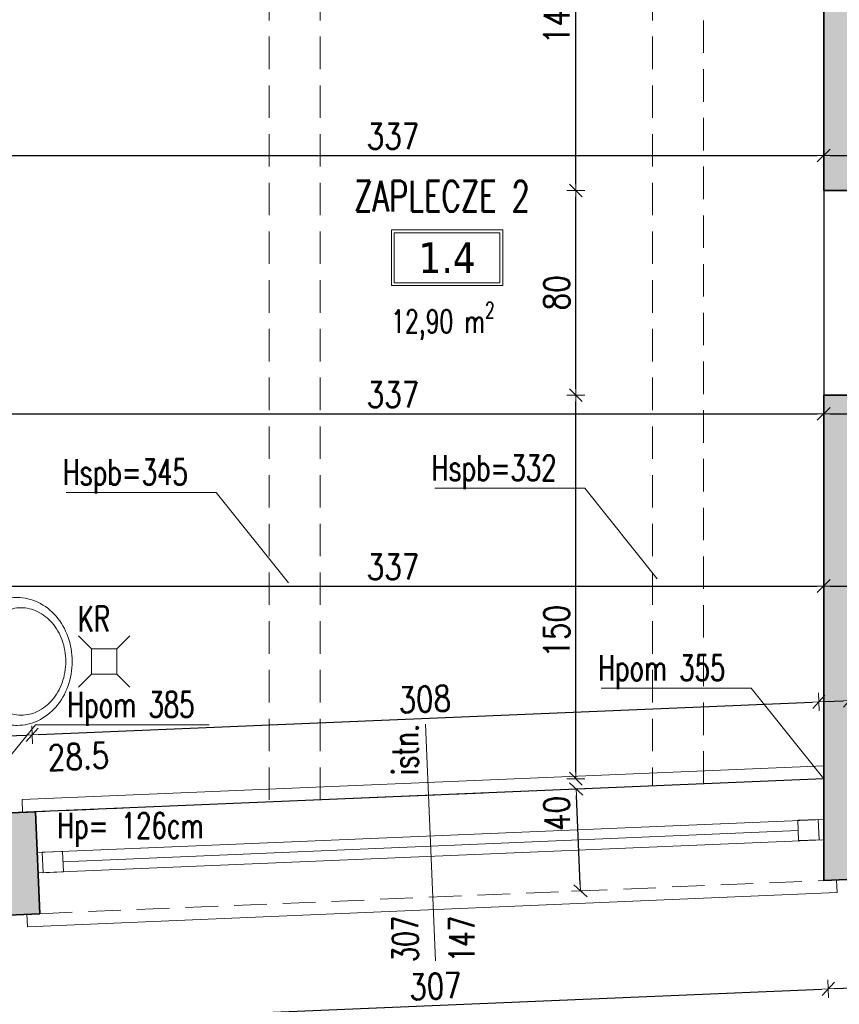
# Model space of a CAD drawing. Header units: millimetres. Extents: x 14400 to 93787, y -21104 to 39413.
# Tile 7 of 256: x 23361 to 23681, y 6846 to 7231. Entities that reach past the tile are written whole.
import ezdxf
from ezdxf.enums import TextEntityAlignment as Align

# ---------------------------------------------------------------- set-up
doc = ezdxf.new("R2010")
doc.units = ezdxf.units.MM
doc.linetypes.add('HIDDEN', pattern=[9.525, 6.35, -3.175])
for name, color, linetype, lineweight in [('!MODUS_ARMATURA', 6, 'Continuous', 9), ('!MODUS_HATCH_ŚCIANA', 254, 'Continuous', 9), ('__MODUS_ŚCIANY', 2, 'Continuous', 35), ('Cienka', 3, 'Continuous', 9), ('Okna', 3, 'Continuous', 13), ('Opis', 8, 'Continuous', 13), ('Opis_pom', 9, 'Continuous', 18), ('Widok', 1, 'Continuous', 15), ('WYMIAROWANIE', 1, 'Continuous', 18)]:
    doc.layers.add(name, color=color, linetype=linetype, lineweight=lineweight)
doc.styles.add('ARCHETYP', font='romans.shx', dxfattribs={"height": 15})
doc.styles.add('ARIAL', font='tahoma.ttf')
doc.styles.add('TXT', font='simplex.shx', dxfattribs={"width": 0.8})
doc.dimstyles.new('DIM50', dxfattribs={"dimscale": 5, "dimtxt": 2, "dimasz": 0.5, "dimexe": 0, "dimexo": 0, "dimgap": 0.5, "dimtad": 1, "dimdec": 4, "dimrnd": 0.5, "dimdsep": 46, "dimtxsty": 'TXT', "dimblk1": 'TICK1', "dimblk2": 'TICK1', "dimsah": 1, "dimcen": 0, "dimse1": 1, "dimse2": 1, "dimclrd": 1, "dimclre": 7, "dimclrt": 9, "dimadec": 0, "dimazin": 0, "dimtfac": 1, "dimtdec": 4, "dimtmove": 2, "dimatfit": 3, "dimldrblk": 'TICK1', "dimfxl": 1, "dimtolj": 1, "dimarcsym": 0})

# ---------------------------------------------------------------- blocks, each defined once
blk = doc.blocks.new('A$C578D6593')
for p, q in [((-26.36, 0), (-29.16, 18.76)), ((17.64, 0), (20.43, 18.76)), ((-19.63, 11), (10.9, 11)), ((-26.36, 0), (17.64, 0))]:
    blk.add_line(p, q)
blk.add_circle((-4.36, 16.5), 2)
for centre, radius, start, end in [((-4.36, 14), 29, 90, 109.6071), ((-4.36, 14), 29, 70.3929, 90), ((-5.67, 17.67), 25.11, 109.6071, 130.6955), ((-5.67, 19.17), 21.11, 109.6071, 130.6955), ((-4.36, 15.5), 25, 90, 109.6071), ((-4.36, 15.5), 25, 70.3929, 90), ((-3.06, 19.17), 21.11, 49.3045, 70.3929), ((-3.06, 17.67), 25.11, 49.3045, 70.3929), ((-7.68, 20), 22.03, 130.6955, 154.2825), ((-7.68, 21.5), 18.03, 130.6955, 154.2825), ((-1.05, 21.5), 18.03, 25.7175, 49.3045), ((-1.05, 20), 22.03, 25.7175, 49.3045), ((-10.79, 21.5), 18.58, 154.2825, 180), ((-10.79, 23), 14.58, 154.2825, 180), ((2.06, 23), 14.58, 0, 25.7175), ((2.06, 21.5), 18.58, 0, 25.7175), ((-10.79, 21.5), 18.58, 180, 188.4794), ((-10.79, 23), 14.58, 180, 205.7175), ((2.06, 23), 14.58, 334.2825, 0), ((2.06, 21.5), 18.58, 351.5206, 0), ((-7.68, 24.5), 18.03, 205.7175, 228.4823), ((-1.05, 24.5), 18.03, 311.5177, 334.2825)]:
    blk.add_arc(centre, radius, start, end)
blk = doc.blocks.new('A$C50044AAD')
for points in [[(-5, 0), (-10, 5)], [(5, 0), (10, 5)], [(-5, -10), (-10, -15)], [(5, -10), (10, -15)]]:
    blk.add_lwpolyline(points)
blk.add_lwpolyline([(-5, 0), (5, 0), (5, -10), (-5, -10)], close=True)
blk = doc.blocks.new('TICK1')
at = {"color": 2}
blk.add_line((-1, -1), (1, 1), dxfattribs=at)
at = {"color": 0}
for p, q in [((0, 0), (-1, 0)), ((0, -1.4), (0, 1.4))]:
    blk.add_line(p, q, dxfattribs=at)
blk = doc.blocks.new('*D114')
at = {"layer": 'DEFPOINTS', "color": 0, "transparency": 16777216}
for p in [(23963.38, 6906.45), (22978.38, 6864.73), (23966.09, 6842.5)]:
    blk.add_point(p, dxfattribs=at)
at = {"layer": 'WYMIAROWANIE', "color": 1, "lineweight": -2, "transparency": 16777216}
blk.add_line((22983.59, 6800.89), (23963.59, 6842.39), dxfattribs=at)
at = {"layer": 'WYMIAROWANIE', "color": 1, "lineweight": -2, "transparency": 16777216, "xscale": 2.5, "yscale": 2.5, "zscale": 2.5}
for p, rotation in [((23966.09, 6842.5), 2.425097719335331), ((22981.09, 6800.78), 182.4250977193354)]:
    blk.add_blockref('TICK1', p, dxfattribs=dict(at, rotation=rotation))
at = {"layer": 'WYMIAROWANIE', "color": 9, "transparency": 16777216, "insert": (23473.27, 6829.13), "char_height": 10, "attachment_point": 5, "rotation": 2.4251, "style": 'TXT'}
blk.add_mtext('\\A1;986', dxfattribs=at)
blk = doc.blocks.new('*D115')
at = {"layer": 'DEFPOINTS', "color": 0, "transparency": 16777216}
for p in [(23368.82, 6877.63), (22978.53, 6861.23), (23370.45, 6838.98)]:
    blk.add_point(p, dxfattribs=at)
at = {"layer": 'WYMIAROWANIE', "color": 1, "lineweight": -2, "transparency": 16777216}
blk.add_line((22982.65, 6822.69), (23367.95, 6838.88), dxfattribs=at)
at = {"layer": 'WYMIAROWANIE', "color": 1, "lineweight": -2, "transparency": 16777216, "xscale": 2.5, "yscale": 2.5, "zscale": 2.5}
for p, rotation in [((23370.45, 6838.98), 2.405970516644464), ((22980.15, 6822.58), 182.4059705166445)]:
    blk.add_blockref('TICK1', p, dxfattribs=dict(at, rotation=rotation))
at = {"layer": 'WYMIAROWANIE', "color": 9, "transparency": 16777216, "insert": (23174.98, 6838.28), "char_height": 10, "attachment_point": 5, "rotation": 2.406, "style": 'TXT'}
blk.add_mtext('\\A1;390.5', dxfattribs=at)
blk = doc.blocks.new('*D116')
at = {"layer": 'DEFPOINTS', "color": 0, "transparency": 16777216}
for p in [(23675.53, 6890.75), (23368.82, 6877.63), (23677.16, 6851.87)]:
    blk.add_point(p, dxfattribs=at)
at = {"layer": 'WYMIAROWANIE', "color": 1, "lineweight": -2, "transparency": 16777216}
blk.add_line((23372.94, 6839.09), (23674.66, 6851.76), dxfattribs=at)
at = {"layer": 'WYMIAROWANIE', "color": 1, "lineweight": -2, "transparency": 16777216, "xscale": 2.5, "yscale": 2.5, "zscale": 2.5}
for p, rotation in [((23677.16, 6851.87), 2.405970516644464), ((23370.45, 6838.98), 182.4059705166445)]:
    blk.add_blockref('TICK1', p, dxfattribs=dict(at, rotation=rotation))
at = {"layer": 'WYMIAROWANIE', "color": 9, "transparency": 16777216, "insert": (23523.49, 6852.92), "char_height": 10, "attachment_point": 5, "rotation": 2.406, "style": 'TXT'}
blk.add_mtext('\\A1;307', dxfattribs=at)
blk = doc.blocks.new('*D117')
at = {"layer": 'DEFPOINTS', "color": 0, "transparency": 16777216}
for p in [(23675.53, 6890.75), (23687.53, 6891.26), (23689.16, 6852.37)]:
    blk.add_point(p, dxfattribs=at)
at = {"layer": 'WYMIAROWANIE', "color": 1, "lineweight": -2, "transparency": 16777216}
blk.add_line((23679.66, 6851.97), (23686.67, 6852.27), dxfattribs=at)
at = {"layer": 'WYMIAROWANIE', "color": 1, "lineweight": -2, "transparency": 16777216, "xscale": 2.5, "yscale": 2.5, "zscale": 2.5}
for p, rotation in [((23677.16, 6851.87), 182.4059705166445), ((23689.16, 6852.37), 2.405970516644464)]:
    blk.add_blockref('TICK1', p, dxfattribs=dict(at, rotation=rotation))
at = {"layer": 'WYMIAROWANIE', "color": 9, "transparency": 16777216, "insert": (23699.87, 6845.52), "char_height": 10, "attachment_point": 5, "rotation": 2.406, "style": 'TXT'}
blk.add_mtext('\\A1;12', dxfattribs=at)
blk = doc.blocks.new('*D122')
at = {"layer": 'DEFPOINTS', "color": 0, "transparency": 16777216}
for p in [(23365.73, 6951.21), (23338.38, 6919.89), (23367, 6921.1)]:
    blk.add_point(p, dxfattribs=at)
at = {"layer": 'WYMIAROWANIE', "color": 1, "lineweight": -2, "transparency": 16777216}
blk.add_line((23339.61, 6950.12), (23363.23, 6951.11), dxfattribs=at)
at = {"layer": 'WYMIAROWANIE', "color": 1, "lineweight": -2, "transparency": 16777216, "xscale": 2.5, "yscale": 2.5, "zscale": 2.5}
for p, rotation in [((23337.12, 6950.01), 182.4059705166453), ((23365.73, 6951.21), 2.405970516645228)]:
    blk.add_blockref('TICK1', p, dxfattribs=dict(at, rotation=rotation))
at = {"layer": 'WYMIAROWANIE', "color": 9, "transparency": 16777216, "insert": (23383.83, 6942.73), "char_height": 10, "attachment_point": 5, "rotation": 2.406, "style": 'TXT'}
blk.add_mtext('\\A1;28.5', dxfattribs=at)
blk = doc.blocks.new('*D123')
at = {"layer": 'DEFPOINTS', "color": 0, "transparency": 16777216}
for p in [(23673.45, 6964.14), (23367, 6921.1), (23675.38, 6918.16)]:
    blk.add_point(p, dxfattribs=at)
at = {"layer": 'WYMIAROWANIE', "color": 1, "lineweight": -2, "transparency": 16777216}
blk.add_line((23368.23, 6951.32), (23670.95, 6964.04), dxfattribs=at)
at = {"layer": 'WYMIAROWANIE', "color": 1, "lineweight": -2, "transparency": 16777216, "xscale": 2.5, "yscale": 2.5, "zscale": 2.5}
for p, rotation in [((23673.45, 6964.14), 2.405970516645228), ((23365.73, 6951.21), 182.4059705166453)]:
    blk.add_blockref('TICK1', p, dxfattribs=dict(at, rotation=rotation))
at = {"layer": 'WYMIAROWANIE', "color": 9, "transparency": 16777216, "insert": (23519.28, 6965.17), "char_height": 10, "attachment_point": 5, "rotation": 2.406, "style": 'TXT'}
blk.add_mtext('\\A1;308', dxfattribs=at)
blk = doc.blocks.new('*D124')
at = {"layer": 'DEFPOINTS', "color": 0, "transparency": 16777216}
for p in [(23685.45, 6964.65), (23675.38, 6918.16), (23687.38, 6918.66)]:
    blk.add_point(p, dxfattribs=at)
at = {"layer": 'WYMIAROWANIE', "color": 1, "lineweight": -2, "transparency": 16777216}
blk.add_line((23675.95, 6964.25), (23682.95, 6964.54), dxfattribs=at)
at = {"layer": 'WYMIAROWANIE', "color": 1, "lineweight": -2, "transparency": 16777216, "xscale": 2.5, "yscale": 2.5, "zscale": 2.5}
for p, rotation in [((23673.45, 6964.14), 182.4059705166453), ((23685.45, 6964.65), 2.405970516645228)]:
    blk.add_blockref('TICK1', p, dxfattribs=dict(at, rotation=rotation))
at = {"layer": 'WYMIAROWANIE', "color": 9, "transparency": 16777216, "insert": (23696.51, 6957.13), "char_height": 10, "attachment_point": 5, "rotation": 2.406, "style": 'TXT'}
blk.add_mtext('\\A1;12', dxfattribs=at)
blk = doc.blocks.new('*D130')
at = {"layer": 'DEFPOINTS', "color": 0, "transparency": 16777216}
for p in [(23338.38, 7009.38), (23675.38, 7009.38), (23675.38, 7009.05)]:
    blk.add_point(p, dxfattribs=at)
at = {"layer": 'WYMIAROWANIE', "color": 1, "lineweight": -2, "transparency": 16777216}
blk.add_line((23340.88, 7009.38), (23672.88, 7009.38), dxfattribs=at)
at = {"layer": 'WYMIAROWANIE', "color": 1, "lineweight": -2, "transparency": 16777216, "xscale": 2.5, "yscale": 2.5, "zscale": 2.5, "rotation": 180}
blk.add_blockref('TICK1', (23338.38, 7009.38), dxfattribs=at)
at = {"layer": 'WYMIAROWANIE', "color": 1, "lineweight": -2, "transparency": 16777216, "xscale": 2.5, "yscale": 2.5, "zscale": 2.5}
blk.add_blockref('TICK1', (23675.38, 7009.38), dxfattribs=at)
at = {"layer": 'WYMIAROWANIE', "color": 9, "transparency": 16777216, "insert": (23506.88, 7016.88), "char_height": 10, "attachment_point": 5, "style": 'TXT'}
blk.add_mtext('\\A1;337', dxfattribs=at)
blk = doc.blocks.new('*D131')
at = {"layer": 'DEFPOINTS', "color": 0, "transparency": 16777216}
for p in [(23675.38, 7009.05), (23687.38, 7009.38), (23687.38, 7009.38)]:
    blk.add_point(p, dxfattribs=at)
at = {"layer": 'WYMIAROWANIE', "color": 1, "lineweight": -2, "transparency": 16777216}
blk.add_line((23677.88, 7009.38), (23684.88, 7009.38), dxfattribs=at)
at = {"layer": 'WYMIAROWANIE', "color": 1, "lineweight": -2, "transparency": 16777216, "xscale": 2.5, "yscale": 2.5, "zscale": 2.5, "rotation": 180}
blk.add_blockref('TICK1', (23675.38, 7009.38), dxfattribs=at)
at = {"layer": 'WYMIAROWANIE', "color": 1, "lineweight": -2, "transparency": 16777216, "xscale": 2.5, "yscale": 2.5, "zscale": 2.5}
blk.add_blockref('TICK1', (23687.38, 7009.38), dxfattribs=at)
at = {"layer": 'WYMIAROWANIE', "color": 9, "transparency": 16777216, "insert": (23696.84, 7001), "char_height": 10, "attachment_point": 5, "style": 'TXT'}
blk.add_mtext('\\A1;12', dxfattribs=at)
blk = doc.blocks.new('*D138')
at = {"layer": 'DEFPOINTS', "color": 0, "transparency": 16777216}
for p in [(23338.38, 7076.73), (23675.38, 7076.73), (23675.38, 7076.73)]:
    blk.add_point(p, dxfattribs=at)
at = {"layer": 'WYMIAROWANIE', "color": 1, "lineweight": -2, "transparency": 16777216}
blk.add_line((23340.88, 7076.73), (23672.88, 7076.73), dxfattribs=at)
at = {"layer": 'WYMIAROWANIE', "color": 1, "lineweight": -2, "transparency": 16777216, "xscale": 2.5, "yscale": 2.5, "zscale": 2.5, "rotation": 180}
blk.add_blockref('TICK1', (23338.38, 7076.73), dxfattribs=at)
at = {"layer": 'WYMIAROWANIE', "color": 1, "lineweight": -2, "transparency": 16777216, "xscale": 2.5, "yscale": 2.5, "zscale": 2.5}
blk.add_blockref('TICK1', (23675.38, 7076.73), dxfattribs=at)
at = {"layer": 'WYMIAROWANIE', "color": 9, "transparency": 16777216, "insert": (23506.88, 7084.23), "char_height": 10, "attachment_point": 5, "style": 'TXT'}
blk.add_mtext('\\A1;337', dxfattribs=at)
blk = doc.blocks.new('*D139')
at = {"layer": 'DEFPOINTS', "color": 0, "transparency": 16777216}
for p in [(23675.38, 7076.73), (23687.38, 7076.73), (23687.38, 7076.73)]:
    blk.add_point(p, dxfattribs=at)
at = {"layer": 'WYMIAROWANIE', "color": 1, "lineweight": -2, "transparency": 16777216}
blk.add_line((23677.88, 7076.73), (23684.88, 7076.73), dxfattribs=at)
at = {"layer": 'WYMIAROWANIE', "color": 1, "lineweight": -2, "transparency": 16777216, "xscale": 2.5, "yscale": 2.5, "zscale": 2.5, "rotation": 180}
blk.add_blockref('TICK1', (23675.38, 7076.73), dxfattribs=at)
at = {"layer": 'WYMIAROWANIE', "color": 1, "lineweight": -2, "transparency": 16777216, "xscale": 2.5, "yscale": 2.5, "zscale": 2.5}
blk.add_blockref('TICK1', (23687.38, 7076.73), dxfattribs=at)
at = {"layer": 'WYMIAROWANIE', "color": 9, "transparency": 16777216, "insert": (23696.99, 7069.35), "char_height": 10, "attachment_point": 5, "style": 'TXT'}
blk.add_mtext('\\A1;12', dxfattribs=at)
blk = doc.blocks.new('*D151')
at = {"layer": 'DEFPOINTS', "color": 0, "transparency": 16777216}
for p in [(23338.38, 7177.76), (23675.38, 7177.76), (23675.38, 7177.76)]:
    blk.add_point(p, dxfattribs=at)
at = {"layer": 'WYMIAROWANIE', "color": 1, "lineweight": -2, "transparency": 16777216}
blk.add_line((23340.88, 7177.76), (23672.88, 7177.76), dxfattribs=at)
at = {"layer": 'WYMIAROWANIE', "color": 1, "lineweight": -2, "transparency": 16777216, "xscale": 2.5, "yscale": 2.5, "zscale": 2.5, "rotation": 180}
blk.add_blockref('TICK1', (23338.38, 7177.76), dxfattribs=at)
at = {"layer": 'WYMIAROWANIE', "color": 1, "lineweight": -2, "transparency": 16777216, "xscale": 2.5, "yscale": 2.5, "zscale": 2.5}
blk.add_blockref('TICK1', (23675.38, 7177.76), dxfattribs=at)
at = {"layer": 'WYMIAROWANIE', "color": 9, "transparency": 16777216, "insert": (23506.88, 7185.26), "char_height": 10, "attachment_point": 5, "style": 'TXT'}
blk.add_mtext('\\A1;337', dxfattribs=at)
blk = doc.blocks.new('*D152')
at = {"layer": 'DEFPOINTS', "color": 0, "transparency": 16777216}
for p in [(23675.38, 7177.76), (23687.38, 7177.76), (23687.38, 7177.76)]:
    blk.add_point(p, dxfattribs=at)
at = {"layer": 'WYMIAROWANIE', "color": 1, "lineweight": -2, "transparency": 16777216}
blk.add_line((23677.88, 7177.76), (23684.88, 7177.76), dxfattribs=at)
at = {"layer": 'WYMIAROWANIE', "color": 1, "lineweight": -2, "transparency": 16777216, "xscale": 2.5, "yscale": 2.5, "zscale": 2.5, "rotation": 180}
blk.add_blockref('TICK1', (23675.38, 7177.76), dxfattribs=at)
at = {"layer": 'WYMIAROWANIE', "color": 1, "lineweight": -2, "transparency": 16777216, "xscale": 2.5, "yscale": 2.5, "zscale": 2.5}
blk.add_blockref('TICK1', (23687.38, 7177.76), dxfattribs=at)
at = {"layer": 'WYMIAROWANIE', "color": 9, "transparency": 16777216, "insert": (23697.36, 7168.38), "char_height": 10, "attachment_point": 5, "style": 'TXT'}
blk.add_mtext('\\A1;12', dxfattribs=at)
blk = doc.blocks.new('*D161')
at = {"layer": 'DEFPOINTS', "color": 0, "transparency": 16777216}
for p in [(23578.38, 7084.05), (23675.38, 7084.05), (23675.38, 6934.05)]:
    blk.add_point(p, dxfattribs=at)
at = {"layer": 'WYMIAROWANIE', "color": 1, "lineweight": -2, "transparency": 16777216}
blk.add_line((23578.38, 6936.55), (23578.38, 7081.55), dxfattribs=at)
at = {"layer": 'WYMIAROWANIE', "color": 1, "lineweight": -2, "transparency": 16777216, "xscale": 2.5, "yscale": 2.5, "zscale": 2.5}
for p, rotation in [((23578.38, 7084.05), 90), ((23578.38, 6934.05), 270)]:
    blk.add_blockref('TICK1', p, dxfattribs=dict(at, rotation=rotation))
at = {"layer": 'WYMIAROWANIE', "color": 9, "transparency": 16777216, "insert": (23570.88, 6991.68), "char_height": 10, "attachment_point": 5, "rotation": 90, "style": 'TXT'}
blk.add_mtext('\\A1;150', dxfattribs=at)
blk = doc.blocks.new('*D162')
at = {"layer": 'DEFPOINTS', "color": 0, "transparency": 16777216}
for p in [(23578.38, 7164.05), (23675.38, 7164.05), (23675.38, 7084.05)]:
    blk.add_point(p, dxfattribs=at)
at = {"layer": 'WYMIAROWANIE', "color": 1, "lineweight": -2, "transparency": 16777216}
blk.add_line((23578.38, 7086.55), (23578.38, 7161.55), dxfattribs=at)
at = {"layer": 'WYMIAROWANIE', "color": 1, "lineweight": -2, "transparency": 16777216, "xscale": 2.5, "yscale": 2.5, "zscale": 2.5}
for p, rotation in [((23578.38, 7164.05), 90), ((23578.38, 7084.05), 270)]:
    blk.add_blockref('TICK1', p, dxfattribs=dict(at, rotation=rotation))
at = {"layer": 'WYMIAROWANIE', "color": 9, "transparency": 16777216, "insert": (23570.88, 7124.05), "char_height": 10, "attachment_point": 5, "rotation": 90, "style": 'TXT'}
blk.add_mtext('\\A1;80', dxfattribs=at)
blk = doc.blocks.new('*D163')
at = {"layer": 'DEFPOINTS', "color": 0, "transparency": 16777216}
for p in [(23578.38, 7309.47), (23675.38, 7309.47), (23675.38, 7164.05)]:
    blk.add_point(p, dxfattribs=at)
at = {"layer": 'WYMIAROWANIE', "color": 1, "lineweight": -2, "transparency": 16777216}
blk.add_line((23578.38, 7166.55), (23578.38, 7306.97), dxfattribs=at)
at = {"layer": 'WYMIAROWANIE', "color": 1, "lineweight": -2, "transparency": 16777216, "xscale": 2.5, "yscale": 2.5, "zscale": 2.5}
for p, rotation in [((23578.38, 7309.47), 90), ((23578.38, 7164.05), 270)]:
    blk.add_blockref('TICK1', p, dxfattribs=dict(at, rotation=rotation))
at = {"layer": 'WYMIAROWANIE', "color": 9, "transparency": 16777216, "insert": (23570.88, 7236.76), "char_height": 10, "attachment_point": 5, "rotation": 90, "style": 'TXT'}
blk.add_mtext('\\A1;145.5', dxfattribs=at)
blk = doc.blocks.new('*D171')
at = {"layer": 'DEFPOINTS', "color": 0, "transparency": 16777216}
for p in [(23608.38, 6931.24), (23580.23, 6890.19), (23610.06, 6891.45)]:
    blk.add_point(p, dxfattribs=at)
at = {"layer": 'WYMIAROWANIE', "color": 1, "lineweight": -2, "transparency": 16777216}
blk.add_line((23580.13, 6892.69), (23578.66, 6927.48), dxfattribs=at)
at = {"layer": 'WYMIAROWANIE', "color": 1, "lineweight": -2, "transparency": 16777216, "xscale": 2.5, "yscale": 2.5, "zscale": 2.5}
for p, rotation in [((23578.55, 6929.98), 92.4167191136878), ((23580.23, 6890.19), 272.4167191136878)]:
    blk.add_blockref('TICK1', p, dxfattribs=dict(at, rotation=rotation))
at = {"layer": 'WYMIAROWANIE', "color": 9, "transparency": 16777216, "insert": (23571, 6920.45), "char_height": 10, "attachment_point": 5, "rotation": 92.4167, "style": 'TXT'}
blk.add_mtext('\\A1;40', dxfattribs=at)

msp = doc.modelspace()

# ---------------------------------------------------------------- hatches: boundary and pattern name
at = {"layer": '!MODUS_HATCH_ŚCIANA', "ltscale": 2}
h = msp.add_hatch(color=256, dxfattribs=at)
h.dxf.hatch_style = 1
h.paths.add_polyline_path([(23348.1261, 7353.47289), (22978.38195, 7353.47289), (22978.38195, 6864.73171), (23368.67019, 6881.2609), (23366.99647, 6921.09535), (23338.38195, 6919.89306), (23338.38195, 7219.47289), (23328.38195, 7219.47289), (23328.38195, 7211.47289), (23263.38195, 7211.47289), (23263.38195, 7201.44768), (23328.38195, 7201.44768), (23328.38195, 6919.47289), (23018.38195, 6906.44768), (23018.38195, 7102.44768), (23167.38195, 7102.44768), (23167.38195, 7201.44768), (23183.38195, 7201.44768), (23183.38195, 7211.47289), (23108.38195, 7211.47289), (23108.38195, 7201.44768), (23157.38195, 7201.44768), (23157.38195, 7112.44768), (23018.38195, 7112.44768), (23018.38195, 7201.44768), (23028.38195, 7201.44768), (23028.38195, 7211.47289), (23018.38195, 7211.47289), (23018.38195, 7219.47289), (23002.38195, 7219.47289), (23002.38195, 7309.47289), (23018.38195, 7309.47289), (23328.38195, 7309.47289), (23348.1261, 7309.47289)])
h = msp.add_hatch(color=256, dxfattribs=at)
h.dxf.hatch_style = 1
h.paths.add_polyline_path([(23702.38195, 7319.47289), (23658.38195, 7319.47289), (23658.38195, 7309.47289), (23675.38195, 7309.47289), (23675.38195, 7164.05272), (23687.38195, 7164.05272), (23687.38195, 7309.47289), (23702.38195, 7309.47289)])
h = msp.add_hatch(color=256, dxfattribs=at)
h.dxf.hatch_style = 1
h.paths.add_polyline_path([(23687.38195, 7084.05272), (23675.38195, 7084.05272), (23675.38195, 6934.05272), (23675.38195, 6894.25052), (23687.38195, 6894.75874)])

# ---------------------------------------------------------------- linework, layer by layer
at = {"layer": '__MODUS_ŚCIANY'}
for points in [[(23348.1261, 7353.47289), (22978.38195, 7353.47289), (22978.38195, 6864.73171), (23368.67019, 6881.2609)], [(23658.38195, 7309.47289), (23675.38195, 7309.47289), (23675.38195, 7164.05272)], [(23366.98317, 6921.09479), (23338.38195, 6919.89306), (23338.38195, 7219.47289)], [(23675.38195, 7164.05272), (23687.38195, 7164.05272)], [(23675.38195, 7084.05272), (23675.38195, 6934.05272), (23675.38195, 6894.25052)], [(23675.38195, 7084.05272), (23687.38195, 7084.05272)], [(23368.67019, 6881.2609), (23366.99647, 6921.09535)], [(23675.38195, 6894.25052), (23687.38195, 6894.75874)]]:
    msp.add_lwpolyline(points, dxfattribs=at)
at = {"layer": 'Cienka', "linetype": 'HIDDEN', "ltscale": 2}
for points in [[(23458.38195, 8081.47289), (23458.38195, 6924.93507)], [(23478.38195, 6925.77541), (23478.38195, 8081.47289)], [(23608.38195, 8081.47289), (23608.38195, 6931.2376)], [(23628.38195, 6932.07793), (23628.38195, 8081.47289)]]:
    msp.add_lwpolyline(points, dxfattribs=at)
at = {"layer": 'DEFPOINTS', "color": 4}
msp.add_lwpolyline([(23338.38195, 6919.89306), (23338.38195, 7309.47289), (23675.38195, 7309.47289), (23675.38195, 6934.05272), (23338.38195, 6919.89306)], dxfattribs=at)
at = {"layer": 'Okna'}
for points in [[(23523.49907, 6862.86028), (23519.59468, 6955.39533)], [(23675.38195, 6918.1583), (23367.66354, 6905.17452)], [(23665.39263, 6913.73326), (23377.82444, 6901.59969)], [(23675.38195, 6910.15119), (23368.00211, 6897.18169)]]:
    msp.add_lwpolyline(points, dxfattribs=at)
for points in [[(23665.21986, 6917.81266), (23673.2127, 6918.15116), (23673.55121, 6910.15833), (23665.55837, 6909.81982)], [(23369.66231, 6905.2585), (23377.65515, 6905.59701), (23377.99365, 6897.60417), (23370.00082, 6897.26567)]]:
    msp.add_lwpolyline(points, close=True, dxfattribs=at)
at = {"layer": 'Opis'}
for points in [[(23465.9934, 7010.57561), (23437.6665, 7045.92518), (23378.97472, 7045.92518)], [(23610.25209, 7012.26286), (23581.92518, 7047.61242), (23523.2334, 7047.61242)], [(23675.38195, 6934.05272), (23647.05505, 6969.40229), (23588.36327, 6969.40229)], [(23338.38195, 6919.89306), (23367.06319, 6955.06853), (23434.9184, 6955.06853)]]:
    msp.add_lwpolyline(points, dxfattribs=at)
at = {"layer": 'Opis_pom', "ltscale": 0.7}
for points in [[(23506.29269, 7126.86578), (23549.81269, 7126.86578), (23549.81269, 7148.62578), (23506.29269, 7148.62578)], [(23507.38069, 7127.95378), (23548.72469, 7127.95378), (23548.72469, 7147.53778), (23507.38069, 7147.53778)]]:
    msp.add_lwpolyline(points, close=True, dxfattribs=at)
at = {"layer": 'Widok', "ltscale": 2}
msp.add_lwpolyline([(23675.38195, 7164.05272), (23675.38195, 7084.05272)], dxfattribs=at)
at = {"layer": 'Widok'}
for points in [[(23361.98765, 6920.88322), (23361.77768, 6925.88048), (23675.38195, 6939.05713)], [(23363.67466, 6881.04934), (23363.8818, 6876.14148), (23680.58467, 6889.50784), (23680.37751, 6894.41643)]]:
    msp.add_lwpolyline(points, dxfattribs=at)
at = {"layer": 'Widok', "linetype": 'HIDDEN', "ltscale": 2}
for points in [[(23675.38195, 6934.05272), (23366.98317, 6921.09479)], [(23368.67019, 6881.2609), (23893.87827, 6903.42717)]]:
    msp.add_lwpolyline(points, dxfattribs=at)

# ---------------------------------------------------------------- block references
at = {"layer": '!MODUS_ARMATURA', "rotation": 270}
for name, p in [('A$C578D6593', (23338.38195, 6975.52943)), ('A$C50044AAD', (23398.88195, 6979.89306, 0))]:
    msp.add_blockref(name, p, dxfattribs=at)

# ---------------------------------------------------------------- texts
at = {"layer": 'Opis', "style": 'ARCHETYP', "width": 0.7}
for s, rotation, p in [('Hspb=332', 0, (23521.94689, 7050.62667)), ('Hspb=345', 0, (23377.68821, 7048.93943)), ('KR', 0, (23383.53332, 6991.57306)), ('Hpom 355', 0, (23587.07676, 6972.41654)), ('Hpom 385', 0, (23379.42832, 6958.08278)), ('istn.', 90, (23516.71382, 6935.57631)), ('Hp= 126cm', 0, (23375.49099, 6910.75986)), ('307', 90, (23516.71382, 6862.35409)), ('147', 90, (23538.83111, 6862.35409))]:
    msp.add_text(s, height=10, rotation=rotation, dxfattribs=at).set_placement(p)
at = {"layer": 'Opis_pom', "ltscale": 0.7, "style": 'TXT', "width": 0.7}
msp.add_text('ZAPLECZE 2', height=12, dxfattribs=at).set_placement((23526.02921, 7155.8188), align=Align.CENTER)
at = {"layer": 'Opis_pom', "ltscale": 0.7, "insert": (23496.43185, 7120.42904), "char_height": 9, "attachment_point": 1, "style": 'TXT'}
msp.add_mtext_dynamic_manual_height_columns('\\A1;\\pxqc;{\\W0.7;12,90 m\\H0.7x;\\S2^ ;}', width=59.9910642, gutter_width=75, heights=[0], dxfattribs=at)
at = {"layer": 'Opis_pom', "ltscale": 0.7, "style": 'ARIAL'}
msp.add_attdef('1.4', text='', height=11.968, dxfattribs=at).set_placement((23528.05269, 7137.74578), align=Align.MIDDLE_CENTER)

# ---------------------------------------------------------------- dimensions: what is measured, and where the dimension line sits
at = {"layer": 'WYMIAROWANIE'}
for base, p1, p2, angle, picture, middle in [((23578.38195, 7309.47289), (23675.38195, 7164.05272), (23675.38195, 7309.47289), 90, '*D163', (23570.88195, 7236.76281)), ((23578.38195, 7164.05272), (23675.38195, 7084.05272), (23675.38195, 7164.05272), 90, '*D162', (23570.88195, 7124.05272)), ((23673.44982, 6964.143), (23366.99647, 6921.09535), (23675.38195, 6918.1583), 182.4059705, '*D123', (23519.27556, 6965.1717)), ((23677.16266, 6851.86967), (23368.82259, 6877.6337), (23675.52888, 6890.75361), 182.4059705, '*D116', (23523.48978, 6852.91944))]:
    dim = msp.add_linear_dim(base=base, p1=p1, p2=p2, angle=angle, dimstyle='DIM50', dxfattribs=at)
    dim.commit()
    dim.dimension.update_dxf_attribs({"geometry": picture, "text_midpoint": middle})
for base, p1, p2, picture, middle in [((23675.38195, 7177.75628), (23338.38195, 7177.75628), (23675.38195, 7177.75628), '*D151', (23506.88195, 7185.25628)), ((23675.38195, 7076.7326), (23338.38195, 7076.7326), (23675.38195, 7076.7326), '*D138', (23506.88195, 7084.2326)), ((23675.38195, 7009.38429), (23338.38195, 7009.38429), (23675.38195, 7009.05272), '*D130', (23506.88195, 7016.88429))]:
    dim = msp.add_linear_dim(base=base, p1=p1, p2=p2, dimstyle='DIM50', dxfattribs=at)
    dim.commit()
    dim.dimension.update_dxf_attribs({"geometry": picture, "text_midpoint": middle})
for base, p1, p2, picture, middle in [((23687.38195, 7177.75628), (23675.38195, 7177.75628), (23687.38195, 7177.75628), '*D152', (23697.35756, 7168.37583)), ((23687.38195, 7076.7326), (23675.38195, 7076.7326), (23687.38195, 7076.7326), '*D139', (23696.98814, 7069.34712)), ((23687.38195, 7009.38429), (23675.38195, 7009.05272), (23687.38195, 7009.38429), '*D131', (23696.84285, 7001.0013))]:
    dim = msp.add_linear_dim(base=base, p1=p1, p2=p2, dimstyle='DIM50', dxfattribs=at)
    dim.commit()
    dim.dimension.update_dxf_attribs({"geometry": picture, "text_midpoint": middle, "dimtype": 160})
for base, p1, p2, angle, picture, middle in [((23578.38195, 7084.05272), (23675.38195, 6934.05272), (23675.38195, 7084.05272), 90, '*D161', (23570.88195, 6991.68059)), ((23685.44991, 6964.6472), (23675.38195, 6918.1583), (23687.38195, 6918.66463), 182.4059705, '*D124', (23696.50773, 6957.13388)), ((23365.73099, 6951.21363), (23338.38195, 6919.89306), (23366.99647, 6921.09535), 182.4059705, '*D122', (23383.82963, 6942.72825)), ((23689.16283, 6852.37388), (23675.52888, 6890.75361), (23687.52888, 6891.26182), 182.4059705, '*D117', (23699.86824, 6845.52179))]:
    dim = msp.add_linear_dim(base=base, p1=p1, p2=p2, angle=angle, dimstyle='DIM50', dxfattribs=at)
    dim.commit()
    dim.dimension.update_dxf_attribs({"geometry": picture, "text_midpoint": middle, "dimtype": 160})
dim = msp.add_linear_dim(base=(23580.23317, 6890.18986), p1=(23608.38195, 6931.2376), p2=(23610.06123, 6891.44875), angle=272.4167191, dimstyle='DIM50', override={"dimjust": 1}, dxfattribs=at)
dim.commit()
dim.dimension.update_dxf_attribs({"geometry": '*D171', "text_midpoint": (23571.00298, 6920.44932), "dimtype": 161})
for p1, p2, distance, picture, middle in [((22978.38195, 6864.73171), (23963.38195, 6906.44768), -64.00959, '*D114', (23473.27306, 6829.13072)), ((22978.52888, 6861.2348), (23368.82259, 6877.6337), -38.68536, '*D115', (23174.98489, 6838.27638))]:
    dim = msp.add_aligned_dim(p1=p1, p2=p2, distance=distance, dimstyle='DIM50', dxfattribs=at)
    dim.commit()
    dim.dimension.update_dxf_attribs({"geometry": picture, "text_midpoint": middle})

doc.saveas('drawing.dxf')
